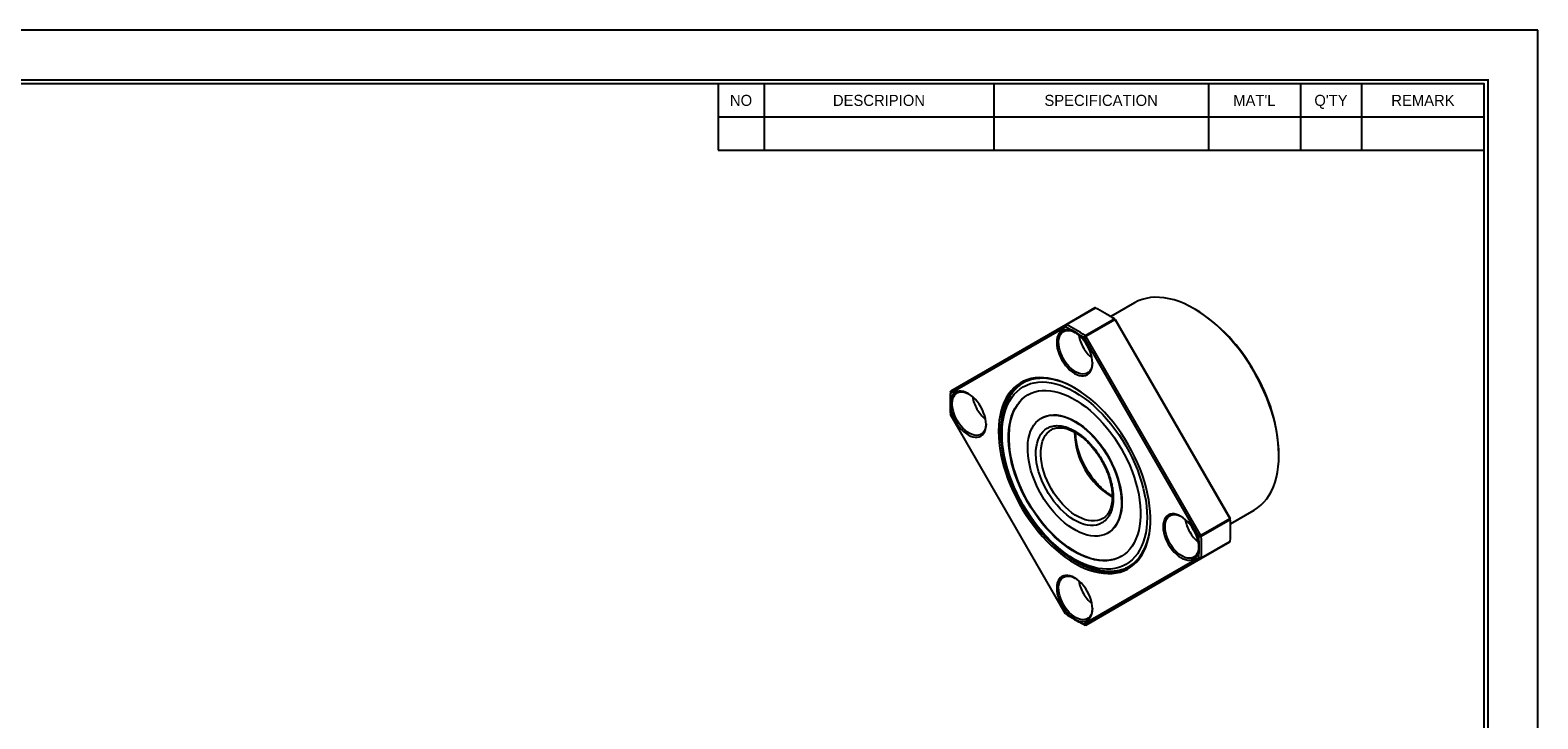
# Model space of a CAD drawing. Header units: millimetres. Extents: x 0 to 665, y 0 to 470.
# Tile 3 of 3: x 224 to 665, y 269 to 470. Entities that reach past the tile are written whole.
import ezdxf
from ezdxf.enums import TextEntityAlignment as Align

# ---------------------------------------------------------------- set-up
doc = ezdxf.new("R2010")
doc.units = ezdxf.units.MM
doc.layers.add('L1', color=7, linetype='CONTINUOUS')
doc.layers.add('OUTLINE', color=7, linetype='CONTINUOUS')

# ---------------------------------------------------------------- blocks, each defined once
blk = doc.blocks.new('표제란')
at = {"layer": 'L1', "color": 0}
for p, q in [((297, 210), (0, 210)), ((297, 0), (297, 210))]:
    blk.add_line(p, q, dxfattribs=at)
at = {"layer": 'L1'}
for p, q in [((190, 203), (190, 194.34)), ((196, 203), (196, 194.34)), ((226, 203), (226, 194.34)), ((254, 203), (254, 194.34)), ((266, 203), (266, 194.34)), ((274, 203), (274, 194.34)), ((190, 198.67), (290, 198.67)), ((190, 194.34), (290, 194.34))]:
    blk.add_line(p, q, dxfattribs=at)
at = {"layer": 'L1', "const_width": 0.25}
blk.add_lwpolyline([(290.5, 6.5), (290.5, 203.5), (10, 203.5), (10, 6.5)], close=True, dxfattribs=at)
at = {"layer": 'L1'}
blk.add_lwpolyline([(290, 7), (290, 203), (10.5, 203), (10.5, 7)], close=True, dxfattribs=at)
for s, p in [('NO', (193, 200.83)), ('DESCRIPION', (211, 200.83)), ('SPECIFICATION', (240, 200.83)), ("MAT'L", (260, 200.83)), ("Q'TY", (270, 200.83)), ('REMARK', (282, 200.83))]:
    blk.add_text(s, height=1.444, dxfattribs=at).set_placement(p, align=Align.MIDDLE_CENTER)
for tag, p in [('필렛', (179.25, 10.9)), ('모따기', (179.25, 8.3))]:
    blk.add_attdef(tag, text='', height=1.15, dxfattribs=at).set_placement(p, align=Align.MIDDLE_LEFT)
at = {"layer": 'OUTLINE', "ltscale": 0.5}
for tag, p, height in [('TITLE', (237.17, 24.41), 2.5), ('도번', (251.18, 15.64), 2.5), ('SCALE', (253.78, 9.55), 1.2), ('DATE', (277.02, 9.51), 1.2)]:
    blk.add_attdef(tag, p, '', height=height, dxfattribs=at)

msp = doc.modelspace()

# ---------------------------------------------------------------- linework, layer by layer
at = {"layer": 'OUTLINE'}
for p, q in [((535.765, 389.1555), (527.2798, 384.2571)), ((535.989, 389.1447), (527.5037, 384.2463)), ((535.9196, 389.1748), (535.765, 389.1555)), ((547.3624, 390.6514), (540.444, 386.6574)), ((565.2185, 388.7121), (564.865, 388.9163)), ((493.5422, 364.1971), (527.1762, 383.6199)), ((527.2798, 384.2571), (493.6457, 364.8342)), ((527.2798, 384.2571), (527.3487, 384.227)), ((532.9218, 381.1185), (541.407, 386.0169)), ((533.1457, 380.8707), (541.631, 385.7692)), ((539.0575, 387.4886), (538.7039, 387.6928)), ((541.631, 385.7692), (541.5621, 385.9175)), ((541.631, 385.7692), (575.265, 327.5133)), ((541.7346, 385.8289), (575.3686, 327.5731)), ((532.5422, 380.5222), (566.1762, 322.2664)), ((532.9912, 380.9696), (533.1457, 380.8707)), ((566.7798, 322.6148), (533.1457, 380.8707)), ((493.4432, 361.5643), (493.4432, 361.1561)), ((493.5517, 364.7101), (493.6457, 364.8342)), ((527.1762, 299.7449), (493.5422, 358.0007)), ((520.2901, 357.01), (520.16, 356.9349)), ((589.6097, 346.0525), (589.6097, 346.4607)), ((538.0657, 327.551), (537.9499, 327.4862)), ((575.265, 327.5133), (566.7798, 322.6148)), ((575.3676, 327.1954), (566.8824, 322.297)), ((575.359, 327.3795), (575.265, 327.5133)), ((575.4411, 326.034), (582.3595, 330.0279)), ((539.5584, 323.3322), (539.6885, 323.4073)), ((566.7881, 322.4316), (566.7798, 322.6148)), ((575.4675, 324.0094), (575.4675, 324.4177)), ((575.265, 320.7395), (541.631, 301.3167)), ((566.7798, 315.8411), (575.265, 320.7395)), ((566.8824, 316.0405), (575.3676, 320.9389)), ((575.265, 320.7395), (575.359, 320.8637)), ((566.1762, 316.07), (532.5422, 296.6471)), ((533.1457, 296.4182), (566.7798, 315.8411)), ((566.7798, 315.8411), (566.7881, 315.9158)), ((541.631, 301.3167), (533.1457, 296.4182)), ((529.8533, 298.0851), (530.2068, 297.881)), ((533.1457, 296.4182), (532.9912, 296.3989))]:
    msp.add_line(p, q, dxfattribs=at)
at = {"layer": 'OUTLINE', "flags": 128}
for points in [[(582.361, 370.4455), (581.2724, 372.2572), (580.124, 374.0254), (578.9199, 375.7436), (577.6644, 377.4057), (576.3623, 379.0055), (575.0182, 380.5371), (573.637, 381.9951), (572.2238, 383.3741), (570.7837, 384.669), (569.3221, 385.8751), (567.8441, 386.9881), (566.3553, 388.0038), (564.861, 388.9186), (563.3667, 389.7291), (561.8778, 390.4323), (560.3999, 391.0258), (558.9382, 391.5073), (557.4981, 391.875), (556.0849, 392.1277), (554.7038, 392.2644), (553.3597, 392.2846), (552.0575, 392.1882), (550.8021, 391.9757), (549.598, 391.6477), (548.4495, 391.2054), (547.3624, 390.6514)], [(533.5591, 378.1979), (533.0445, 379.0161), (532.4754, 379.7838), (531.8615, 380.4877), (531.2134, 381.1159), (530.5422, 381.6576), (529.8592, 382.1036), (529.1762, 382.4461), (528.5049, 382.6795), (527.8568, 382.7996), (527.243, 382.8044), (526.6739, 382.6938), (526.1593, 382.4697), (525.708, 382.136), (525.3278, 381.6984), (525.025, 381.1643), (524.805, 380.5429), (524.6715, 379.8448), (524.6267, 379.082), (524.6715, 378.2675), (524.805, 377.4152), (525.025, 376.5398), (525.3278, 375.6562), (525.708, 374.7795), (526.1593, 373.9247), (526.6739, 373.1066), (527.243, 372.3389), (527.8568, 371.635), (528.5049, 371.0068), (529.1762, 370.4651), (529.8592, 370.0191), (530.5422, 369.6765), (531.2134, 369.4432), (531.8615, 369.3231), (532.4754, 369.3183), (533.0445, 369.4289), (533.5591, 369.6529), (534.0104, 369.9866), (534.3906, 370.4243), (534.6933, 370.9584), (534.9133, 371.5798), (535.0469, 372.2779), (535.0916, 373.0407), (535.0469, 373.8552), (534.9133, 374.7075), (534.6933, 375.5829), (534.3906, 376.4665), (534.0104, 377.3432), (533.5591, 378.1979)], [(526.6419, 374.2034), (526.1979, 375.0477), (525.8274, 375.9139), (525.5372, 376.7859), (525.3329, 377.6474), (525.2181, 378.4825), (525.195, 379.2754), (525.2641, 380.0116), (525.4241, 380.6772), (525.6719, 381.2598), (526.003, 381.7487), (526.4112, 382.1347), (526.8889, 382.4105), (527.4272, 382.5711), (528.016, 382.6135), (528.6445, 382.5369), (529.3009, 382.3427), (529.9729, 382.0345), (530.0032, 382.0182)], [(535.0897, 373.2071), (535.0887, 373.1736), (535.0197, 372.4375), (534.8597, 371.7719), (534.6119, 371.1892), (534.2808, 370.7004), (533.8726, 370.3144), (533.3949, 370.0386), (532.8566, 369.8779), (532.2677, 369.8355), (531.6393, 369.9122), (530.9829, 370.1064), (530.3109, 370.4145), (529.6357, 370.8309), (528.97, 371.3478), (528.326, 371.9555), (527.716, 372.6428), (527.1511, 373.3967), (526.6419, 374.2034)], [(582.3595, 330.0279), (582.361, 330.0288), (583.3857, 330.6942), (584.3428, 331.4679), (585.2288, 332.3469), (586.0405, 333.328), (586.7749, 334.4077), (587.4293, 335.582), (588.0014, 336.8467), (588.4891, 338.1971), (588.8906, 339.6283), (589.2043, 341.135), (589.4293, 342.7119), (589.5646, 344.353), (589.6097, 346.0525), (589.5646, 347.8041), (589.4293, 349.6015), (589.2043, 351.438), (588.8906, 353.3071), (588.4891, 355.2017), (588.0014, 357.1152), (587.4293, 359.0404), (586.7749, 360.9703), (586.0405, 362.8979), (585.2288, 364.8162), (584.3428, 366.7182), (583.3857, 368.5969), (582.361, 370.4455)], [(545.5592, 349.1999), (544.5318, 350.9064), (543.4454, 352.5694), (542.3042, 354.1824), (541.113, 355.7388), (539.8764, 357.2324), (538.5995, 358.6572), (537.2874, 360.0073), (535.9453, 361.2774), (534.5788, 362.4624), (533.1933, 363.5575), (531.7943, 364.5582), (530.3876, 365.4607), (528.9787, 366.2611), (527.5734, 366.9563), (526.1772, 367.5435), (524.7959, 368.0203), (523.435, 368.3849), (522.1, 368.6357), (520.7962, 368.7717), (519.5289, 368.7924), (518.3031, 368.6977), (517.124, 368.488), (515.9961, 368.1641), (514.924, 367.7274), (513.9121, 367.1795), (512.9643, 366.5227), (512.0846, 365.7597), (511.2765, 364.8935), (510.5432, 363.9276), (509.8877, 362.8658), (509.3126, 361.7126), (508.8202, 360.4724), (508.4126, 359.1504), (508.0913, 357.7518), (507.8576, 356.2822), (507.7126, 354.7476), (507.6567, 353.1542), (507.6902, 351.5083), (507.813, 349.8166), (508.0246, 348.086), (508.3241, 346.3233), (508.7103, 344.5357), (509.1817, 342.7304), (509.7363, 340.9146), (510.3719, 339.0956), (511.086, 337.2809), (511.8758, 335.4776), (512.7379, 333.6931), (513.6689, 331.9345), (514.6652, 330.209), (515.7226, 328.5234), (516.837, 326.8845), (518.0038, 325.299), (519.2183, 323.7732), (520.4757, 322.3133), (521.7709, 320.9252), (523.0986, 319.6144), (524.4536, 318.3862), (525.8303, 317.2456), (527.2232, 316.1972), (528.6268, 315.2451), (530.0353, 314.3933), (531.4431, 313.6451), (532.8446, 313.0035), (534.234, 312.4713), (535.6058, 312.0503), (536.9544, 311.7425), (538.2745, 311.549), (539.5607, 311.4706), (540.8079, 311.5076), (542.0109, 311.6599), (543.165, 311.9268), (544.2656, 312.3074), (545.3081, 312.7999), (546.2884, 313.4025), (547.2026, 314.1128), (548.047, 314.9278), (548.8181, 315.8443), (549.5128, 316.8587), (550.1284, 317.9667), (550.6624, 319.164), (551.1127, 320.4458), (551.4773, 321.8068), (551.7549, 323.2416), (551.9444, 324.7445), (552.0449, 326.3093), (552.0561, 327.9297), (551.9779, 329.5993), (551.8106, 331.3114), (551.5549, 333.0589), (551.2119, 334.8349), (550.7829, 336.6323), (550.2697, 338.4438), (549.6742, 340.262), (548.999, 342.0798), (548.2467, 343.8897), (547.4204, 345.6845), (546.5233, 347.457), (545.5592, 349.1999)], [(530.0047, 365.6884), (529.0884, 366.1886), (527.6877, 366.8673), (526.2972, 367.4368), (524.9224, 367.8947), (523.5691, 368.2393), (522.2428, 368.469), (520.9489, 368.583), (519.6929, 368.5808), (518.4797, 368.4623), (517.3145, 368.2281), (516.202, 367.8791), (515.1468, 367.4167), (514.1532, 366.8429), (513.2253, 366.1601), (512.3669, 365.3709), (511.5816, 364.4788), (510.8725, 363.4872), (510.2426, 362.4004), (509.6945, 361.2227), (509.2304, 359.9591), (508.8522, 358.6146), (508.5616, 357.1949), (508.3596, 355.7057), (508.2471, 354.1532), (508.2245, 352.5438), (508.2921, 350.8841), (508.4494, 349.1808), (508.6959, 347.4411), (509.0305, 345.672), (509.4518, 343.8808), (509.9582, 342.0748), (510.5475, 340.2616), (511.2173, 338.4485), (511.9649, 336.643), (512.7872, 334.8525), (513.6808, 333.0844), (514.642, 331.346), (515.667, 329.6443), (516.7514, 327.9864), (517.8908, 326.379), (519.0806, 324.8289), (520.3159, 323.3423), (521.5915, 321.9254), (522.9022, 320.584), (524.2427, 319.3236), (525.6075, 318.1494), (526.9908, 317.0661), (528.3872, 316.0784), (529.7907, 315.1901), (531.1957, 314.4051), (532.5963, 313.7264), (533.9869, 313.1569), (535.3617, 312.6989), (536.715, 312.3544), (538.0413, 312.1246), (539.3351, 312.0107), (540.5912, 312.0129), (541.8043, 312.1314), (542.9696, 312.3656), (544.0821, 312.7146), (545.1373, 313.177), (546.1309, 313.7507), (547.0588, 314.4336), (547.9172, 315.2227), (548.7025, 316.1149), (549.4116, 317.1065), (550.0415, 318.1933), (550.5896, 319.371), (551.0537, 320.6346), (551.4318, 321.9791), (551.7225, 323.3988), (551.9245, 324.8879), (552.037, 326.4404), (552.0619, 327.48)], [(544.8592, 314.1528), (543.846, 313.6419), (542.773, 313.2444), (541.6446, 312.9621), (540.4658, 312.7961), (539.2415, 312.7472), (537.9771, 312.8156), (536.6779, 313.0009), (535.3496, 313.3025), (533.9977, 313.7189), (532.6281, 314.2485), (531.2466, 314.8888), (529.8592, 315.6373), (528.4718, 316.4907), (527.0903, 317.4453), (525.7207, 318.4971), (524.3688, 319.6415), (523.0404, 320.8737), (521.7412, 322.1884), (520.4768, 323.5799), (519.2526, 325.0423), (518.0738, 326.5693), (516.9454, 328.1544), (515.8723, 329.7907), (514.8592, 331.4714), (513.9103, 333.1892), (513.0296, 334.9367), (512.221, 336.7065), (511.488, 338.4909), (510.8336, 340.2824), (510.2607, 342.0732), (509.7718, 343.8557), (509.3688, 345.6223), (509.0536, 347.3654), (508.8275, 349.0775), (508.6914, 350.7513), (508.646, 352.3797), (508.6914, 353.9556), (508.8275, 355.4723), (509.0536, 356.9233), (509.3688, 358.3025), (509.7718, 359.6038), (510.2607, 360.8218), (510.8336, 361.9512), (511.488, 362.9871), (512.221, 363.9252), (513.0296, 364.7614), (513.9103, 365.4922), (514.8592, 366.1143), (515.8723, 366.6252), (516.9454, 367.0227), (518.0738, 367.305), (519.2526, 367.471), (520.4768, 367.5199), (521.7412, 367.4515), (523.0404, 367.2661), (524.3688, 366.9646), (525.7207, 366.5482), (527.0903, 366.0186), (528.4718, 365.3783), (529.8592, 364.6298), (531.2466, 363.7764), (532.6281, 362.8218), (533.9977, 361.77), (535.3496, 360.6256), (536.6779, 359.3934), (537.9771, 358.0787), (539.2415, 356.6872), (540.4658, 355.2248), (541.6446, 353.6978), (542.773, 352.1127), (543.846, 350.4764), (544.8592, 348.7957), (545.8081, 347.0779), (546.6887, 345.3304), (547.4973, 343.5606), (548.2304, 341.7762), (548.8847, 339.9847), (549.4576, 338.1939), (549.9466, 336.4114), (550.3496, 334.6448), (550.6648, 332.9017), (550.8909, 331.1896), (551.027, 329.5158), (551.0724, 327.8874), (551.027, 326.3115), (550.8909, 324.7948), (550.6648, 323.3438), (550.3496, 321.9646), (549.9466, 320.6633), (549.4576, 319.4453), (548.8847, 318.3159), (548.2304, 317.28), (547.4973, 316.3419), (546.6887, 315.5057), (545.8081, 314.7749), (544.8592, 314.1528)], [(513.7896, 366.5184), (514.5775, 367.0879), (514.8569, 367.2643)], [(502.4464, 360.2311), (501.9318, 361.0493), (501.3627, 361.8169), (500.7489, 362.5209), (500.1007, 363.1491), (499.4295, 363.6908), (498.7465, 364.1368), (498.0635, 364.4793), (497.3922, 364.7127), (496.7441, 364.8328), (496.1303, 364.8376), (495.5612, 364.727), (495.0466, 364.5029), (494.5953, 364.1692), (494.2151, 363.7316), (493.9123, 363.1975), (493.6923, 362.5761), (493.5588, 361.878), (493.514, 361.1151), (493.5588, 360.3006), (493.6923, 359.4484), (493.9123, 358.573), (494.2151, 357.6893), (494.5953, 356.8127), (495.0466, 355.9579), (495.5612, 355.1397), (496.1303, 354.3721), (496.7441, 353.6682), (497.3922, 353.04), (498.0635, 352.4983), (498.7465, 352.0523), (499.4295, 351.7097), (500.1007, 351.4764), (500.7489, 351.3563), (501.3627, 351.3515), (501.9318, 351.4621), (502.4464, 351.6861), (502.8977, 352.0198), (503.2779, 352.4575), (503.5806, 352.9916), (503.8006, 353.613), (503.9342, 354.3111), (503.9789, 355.0739), (503.9342, 355.8884), (503.8006, 356.7407), (503.5806, 357.6161), (503.2779, 358.4997), (502.8977, 359.3764), (502.4464, 360.2311)], [(495.5292, 356.2366), (495.0852, 357.0809), (494.7147, 357.9471), (494.4245, 358.8191), (494.2202, 359.6806), (494.1054, 360.5157), (494.0823, 361.3086), (494.1514, 362.0448), (494.3114, 362.7104), (494.5592, 363.293), (494.8903, 363.7819), (495.2985, 364.1678), (495.7762, 364.4437), (496.3145, 364.6043), (496.9033, 364.6467), (497.5318, 364.5701), (498.1882, 364.3759), (498.8602, 364.0677), (498.8905, 364.0513)], [(516.2092, 332.251), (515.3095, 333.8828), (514.4776, 335.5437), (513.7175, 337.2261), (513.0326, 338.922), (512.4262, 340.6235), (511.9011, 342.3228), (511.4597, 344.0118), (511.104, 345.6828), (510.8359, 347.3279), (510.6564, 348.9395), (510.5664, 350.51), (510.5664, 352.0321), (510.6564, 353.4987), (510.8359, 354.903), (511.104, 356.2385), (511.4597, 357.4989), (511.9011, 358.6783), (512.4262, 359.7712), (513.0326, 360.7726), (513.7175, 361.6778), (514.4776, 362.4825), (515.3095, 363.183), (516.2092, 363.776), (517.1725, 364.2588), (518.195, 364.6292), (519.2719, 364.8853), (520.3981, 365.026), (521.5684, 365.0506), (522.7774, 364.9591), (524.0194, 364.7518), (525.2887, 364.4298), (526.5792, 363.9945), (527.8851, 363.4479), (529.2001, 362.7926), (530.5182, 362.0316), (531.8333, 361.1686), (533.1391, 360.2075), (534.4297, 359.1528), (535.6989, 358.0094), (536.9409, 356.7827), (538.1499, 355.4783), (539.3203, 354.1024), (540.4465, 352.6614), (541.5234, 351.162), (542.5459, 349.6111), (543.5092, 348.0161), (544.4089, 346.3843), (545.2407, 344.7233), (546.0009, 343.041), (546.6857, 341.3451), (547.2921, 339.6436), (547.8173, 337.9443), (548.2587, 336.2553), (548.6143, 334.5843), (548.8825, 332.9392), (549.062, 331.3276), (549.1519, 329.7571), (549.1519, 328.235), (549.062, 326.7684), (548.8825, 325.364), (548.6143, 324.0286), (548.2587, 322.7682), (547.8173, 321.5888), (547.2921, 320.4959), (546.6857, 319.4945), (546.0009, 318.5893), (545.2407, 317.7846), (544.4089, 317.0841), (543.5092, 316.4911), (542.5459, 316.0082), (541.5234, 315.6379), (540.4465, 315.3818), (539.3203, 315.2411), (538.1499, 315.2164), (536.9409, 315.308), (535.6989, 315.5152), (534.4297, 315.8373), (533.1391, 316.2726), (531.8333, 316.8192), (530.5182, 317.4745), (529.2001, 318.2354), (527.8851, 319.0985), (526.5792, 320.0596), (525.2887, 321.1143), (524.0194, 322.2577), (522.7774, 323.4844), (521.5684, 324.7887), (520.3981, 326.1646), (519.2719, 327.6057), (518.195, 329.1051), (517.1725, 330.656), (516.2092, 332.251)], [(516.3393, 332.3261), (515.4396, 333.9579), (514.6078, 335.6189), (513.8476, 337.3012), (513.1627, 338.9971), (512.5563, 340.6986), (512.0312, 342.3979), (511.5898, 344.087), (511.2341, 345.7579), (510.966, 347.403), (510.7865, 349.0146), (510.6965, 350.5851), (510.6965, 352.1072), (510.7865, 353.5738), (510.966, 354.9782), (511.2341, 356.3136), (511.5898, 357.574), (512.0312, 358.7534), (512.5563, 359.8464), (513.1627, 360.8477), (513.8476, 361.7529), (514.6078, 362.5576), (515.4396, 363.2581), (516.2755, 363.814)], [(520.1592, 334.532), (519.4008, 335.9201), (518.7121, 337.3362), (518.0975, 338.7709), (517.5612, 340.2147), (517.1067, 341.658), (516.7371, 343.0911), (516.4548, 344.5045), (516.2617, 345.8888), (516.1591, 347.2349), (516.1477, 348.5337), (516.2276, 349.7765), (516.3981, 350.9552), (516.6582, 352.0619), (517.0062, 353.0892), (517.4397, 354.0303), (517.9559, 354.8789), (518.5513, 355.6294), (519.2219, 356.2768), (519.9633, 356.8167), (520.7706, 357.2456), (521.6384, 357.5606), (522.5608, 357.7597), (523.5319, 357.8414), (524.545, 357.8053), (525.5935, 357.6516), (526.6704, 357.3814), (527.7685, 356.9963), (528.8806, 356.499), (529.9991, 355.8928), (531.1167, 355.1818), (532.226, 354.3706), (533.3194, 353.4646), (534.3899, 352.47), (535.4302, 351.3932), (536.4335, 350.2415), (537.3929, 349.0226), (538.3023, 347.7444), (539.1555, 346.4157), (539.9468, 345.0451), (540.6709, 343.6419), (541.3231, 342.2153), (541.8991, 340.7748), (542.3949, 339.3301), (542.8073, 337.8907), (543.1335, 336.4662), (543.3713, 335.0662), (543.5193, 333.6999), (543.5763, 332.3764), (543.5421, 331.1045), (543.4168, 329.8927), (543.2013, 328.749), (542.897, 327.6812), (542.5059, 326.6961), (542.0307, 325.8005), (541.4744, 325.0003), (540.8409, 324.3008), (540.1343, 323.7067), (539.3593, 323.2219), (538.5211, 322.8496), (537.6252, 322.5924), (536.6777, 322.4518), (535.6848, 322.429), (534.6531, 322.524), (533.5895, 322.7361), (532.5011, 323.0641), (531.3951, 323.5056), (530.2789, 324.0578), (529.1599, 324.717), (528.0455, 325.4787), (526.9432, 326.338), (525.8604, 327.2891), (524.8041, 328.3257), (523.7815, 329.4408), (522.7993, 330.6271), (521.8641, 331.8767), (520.9821, 333.1812), (520.1592, 334.532)], [(520.2901, 357.01), (520.9007, 357.3207), (521.7685, 357.6357), (522.6909, 357.8348), (523.662, 357.9165), (524.6751, 357.8804), (525.7236, 357.7267), (526.8005, 357.4565), (527.8986, 357.0714), (529.0107, 356.5741), (530.1292, 355.9679), (531.2468, 355.2569), (532.3561, 354.4457), (533.4496, 353.5397), (534.52, 352.5451), (535.5603, 351.4683), (536.5636, 350.3166), (537.5231, 349.0977), (538.4324, 347.8196), (539.2856, 346.4908), (540.0769, 345.1202), (540.801, 343.717), (541.4533, 342.2904), (542.0292, 340.8499), (542.525, 339.4052), (542.9374, 337.9658), (543.2636, 336.5414), (543.5014, 335.1413), (543.6494, 333.775), (543.7064, 332.4515), (543.6722, 331.1796), (543.5469, 329.9678), (543.3314, 328.8242), (543.0271, 327.7563), (542.636, 326.7713), (542.1608, 325.8757), (541.6045, 325.0755), (540.971, 324.376), (540.2644, 323.7818), (539.6885, 323.4073)], [(503.977, 355.2403), (503.976, 355.2068), (503.907, 354.4707), (503.747, 353.8051), (503.4992, 353.2224), (503.1681, 352.7336), (502.7599, 352.3476), (502.2822, 352.0717), (501.7439, 351.9111), (501.155, 351.8687), (500.5266, 351.9453), (499.8702, 352.1395), (499.1982, 352.4477), (498.523, 352.8641), (497.8573, 353.381), (497.2133, 353.9887), (496.6033, 354.676), (496.0384, 355.4299), (495.5292, 356.2366)], [(537.8592, 326.2771), (537.1099, 325.9188), (536.3022, 325.6749), (535.4426, 325.5474), (534.5381, 325.5374), (533.5959, 325.6449), (532.6236, 325.869), (531.629, 326.208), (530.6202, 326.6591), (529.6053, 327.2187), (528.5924, 327.8823), (527.5898, 328.6445), (526.6054, 329.4993), (525.6472, 330.4396), (524.7229, 331.458), (523.8399, 332.5462), (523.0054, 333.6956), (522.2262, 334.8967), (521.5083, 336.1401), (520.8577, 337.4155), (520.2796, 338.7129), (519.7786, 340.0217), (519.3588, 341.3314), (519.0235, 342.6315), (518.7754, 343.9114), (518.6166, 345.161), (518.5483, 346.37), (518.5711, 347.5289), (518.6848, 348.6282), (518.8884, 349.6591), (519.1804, 350.6133), (519.5583, 351.4831), (520.0192, 352.2616), (520.5593, 352.9424), (521.1743, 353.5201), (521.8592, 353.99)], [(523.0663, 336.2107), (522.4063, 337.4278), (521.8159, 338.6714), (521.3001, 339.931), (520.8634, 341.1958), (520.5095, 342.4551), (520.2414, 343.698), (520.0614, 344.9139), (519.971, 346.0926), (519.971, 347.2239), (520.0614, 348.2982), (520.2414, 349.3064), (520.5095, 350.2397), (520.8634, 351.0904), (521.3001, 351.851), (521.8159, 352.5151), (522.4063, 353.0771), (523.0329, 353.5127)], [(523.0329, 353.5127), (523.0663, 353.5321), (523.0669, 353.5325)], [(537.9499, 327.4862), (537.3423, 327.2072), (536.5605, 326.9767), (535.7275, 326.862), (534.8505, 326.864), (533.937, 326.9827), (532.9947, 327.2171), (532.0317, 327.5652), (531.0561, 328.0239), (530.0764, 328.5895), (529.1009, 329.257), (528.1379, 330.0209), (527.1956, 330.8744), (526.2821, 331.8105), (525.4051, 332.821), (524.5721, 333.8975), (523.7903, 335.0306), (523.0663, 336.2107)], [(543.573, 316.5282), (542.676, 316.0834), (541.6535, 315.713), (540.5766, 315.4569), (539.4504, 315.3162), (538.28, 315.2916), (537.071, 315.3831), (535.829, 315.5904), (534.5598, 315.9124), (533.2692, 316.3477), (531.9634, 316.8943), (530.6483, 317.5496), (529.3302, 318.3106), (528.0152, 319.1736), (526.7093, 320.1347), (525.4188, 321.1894), (524.1495, 322.3328), (522.9075, 323.5595), (521.6985, 324.8639), (520.5282, 326.2398), (519.402, 327.6808), (518.3251, 329.1802), (517.3026, 330.7311), (516.3393, 332.3261)], [(564.6718, 324.3092), (564.1572, 325.1274), (563.5881, 325.895), (562.9742, 326.5989), (562.3261, 327.2271), (561.6549, 327.7688), (560.9719, 328.2148), (560.2889, 328.5574), (559.6176, 328.7907), (558.9695, 328.9108), (558.3557, 328.9156), (557.7866, 328.805), (557.272, 328.581), (556.8207, 328.2473), (556.4405, 327.8096), (556.1377, 327.2755), (555.9177, 326.6541), (555.7842, 325.956), (555.7394, 325.1932), (555.7842, 324.3787), (555.9177, 323.5264), (556.1377, 322.651), (556.4405, 321.7674), (556.8207, 320.8907), (557.272, 320.036), (557.7866, 319.2178), (558.3557, 318.4502), (558.9695, 317.7462), (559.6176, 317.118), (560.2889, 316.5763), (560.9719, 316.1303), (561.6549, 315.7878), (562.3261, 315.5544), (562.9742, 315.4343), (563.5881, 315.4295), (564.1572, 315.5401), (564.6718, 315.7642), (565.1231, 316.0979), (565.5033, 316.5355), (565.806, 317.0696), (566.026, 317.691), (566.1596, 318.3891), (566.2043, 319.1519), (566.1596, 319.9665), (566.026, 320.8187), (565.806, 321.6941), (565.5033, 322.5777), (565.1231, 323.4544), (564.6718, 324.3092)], [(557.7546, 320.3146), (557.3106, 321.1589), (556.9401, 322.0251), (556.6499, 322.8971), (556.4456, 323.7587), (556.3308, 324.5937), (556.3077, 325.3867), (556.3768, 326.1228), (556.5368, 326.7884), (556.7846, 327.3711), (557.1157, 327.8599), (557.5239, 328.2459), (558.0016, 328.5217), (558.5399, 328.6824), (559.1287, 328.7248), (559.7572, 328.6482), (560.4136, 328.4539), (561.0856, 328.1458), (561.1159, 328.1294)], [(566.2024, 319.3184), (566.2014, 319.2849), (566.1324, 318.5487), (565.9724, 317.8831), (565.7246, 317.3005), (565.3935, 316.8116), (564.9853, 316.4257), (564.5076, 316.1498), (563.9693, 315.9892), (563.3804, 315.9468), (562.7519, 316.0234), (562.0956, 316.2176), (561.4236, 316.5258), (560.7484, 316.9422), (560.0827, 317.459), (559.4387, 318.0668), (558.8287, 318.754), (558.2638, 319.508), (557.7546, 320.3146)], [(533.5591, 306.3423), (533.0445, 307.1605), (532.4754, 307.9282), (531.8615, 308.6321), (531.2134, 309.2603), (530.5422, 309.802), (529.8592, 310.248), (529.1762, 310.5906), (528.5049, 310.8239), (527.8568, 310.944), (527.243, 310.9488), (526.6739, 310.8382), (526.1593, 310.6142), (525.708, 310.2804), (525.3278, 309.8428), (525.025, 309.3087), (524.805, 308.6873), (524.6715, 307.9892), (524.6267, 307.2264), (524.6715, 306.4119), (524.805, 305.5596), (525.025, 304.6842), (525.3278, 303.8006), (525.708, 302.9239), (526.1593, 302.0692), (526.6739, 301.251), (527.243, 300.4833), (527.8568, 299.7794), (528.5049, 299.1512), (529.1762, 298.6095), (529.8592, 298.1635), (530.5422, 297.8209), (531.2134, 297.5876), (531.8615, 297.4675), (532.4754, 297.4627), (533.0445, 297.5733), (533.5591, 297.7973), (534.0104, 298.1311), (534.3906, 298.5687), (534.6933, 299.1028), (534.9133, 299.7242), (535.0469, 300.4223), (535.0916, 301.1851), (535.0469, 301.9996), (534.9133, 302.8519), (534.6933, 303.7273), (534.3906, 304.6109), (534.0104, 305.4876), (533.5591, 306.3423)], [(526.6419, 302.3478), (526.1979, 303.1921), (525.8274, 304.0583), (525.5372, 304.9303), (525.3329, 305.7918), (525.2181, 306.6269), (525.195, 307.4199), (525.2641, 308.156), (525.4241, 308.8216), (525.6719, 309.4043), (526.003, 309.8931), (526.4112, 310.2791), (526.8889, 310.5549), (527.4272, 310.7155), (528.016, 310.7579), (528.6445, 310.6813), (529.3009, 310.4871), (529.9729, 310.179), (530.0032, 310.1626)], [(535.0897, 301.3516), (535.0887, 301.318), (535.0197, 300.5819), (534.8597, 299.9163), (534.6119, 299.3336), (534.2808, 298.8448), (533.8726, 298.4588), (533.3949, 298.183), (532.8566, 298.0223), (532.2677, 297.9799), (531.6393, 298.0566), (530.9829, 298.2508), (530.3109, 298.5589), (529.6357, 298.9753), (528.97, 299.4922), (528.326, 300.0999), (527.716, 300.7872), (527.1511, 301.5411), (526.6419, 302.3478)]]:
    msp.add_lwpolyline(points, dxfattribs=at)
at = {"layer": 'OUTLINE'}
for centre, radius, start, end in [((514.2569, 345.243), 48.9862, 56.341564, 63.663813), ((539.0312, 346.6355), 49.5602, 28.791933, 58.103042), ((505.6531, 340.1404), 48.5151, 56.341528, 63.663848), ((505.7717, 340.3446), 48.9861, 56.341557, 63.663815), ((513.4039, 343.1216), 51.2498, 56.44097, 59.962978), ((541.7099, 383.0395), 10.7727, 189.712028, 210.630637), ((541.9091, 382.9015), 10.8761, 209.470315, 230.181957), ((539.8111, 344.7462), 49.8281, 1.971846, 31.128384), ((539.7828, 361.5931), 46.3396, 176.236373, 180.035616), ((541.9701, 361.0989), 48.5269, 176.339434, 183.660566), ((510.5972, 365.0726), 10.7727, 189.712028, 210.630637), ((510.7964, 364.9347), 10.8761, 209.470315, 230.181957), ((552.5366, 353.225), 22.6727, 180.958174, 239.037158), ((572.8226, 329.1507), 10.7727, 189.712028, 210.630637), ((526.4695, 324.0672), 48.9981, 356.33947, 3.660528), ((524.5629, 324.4003), 50.9047, 0.019607, 3.573469), ((573.0218, 329.0127), 10.8761, 209.470315, 230.181957), ((517.7483, 319.1682), 48.5269, 356.339435, 3.660565), ((517.9843, 319.1687), 48.998, 356.339465, 3.660531), ((541.7099, 311.1839), 10.7727, 189.712028, 210.630637), ((541.9091, 311.0459), 10.8761, 209.470315, 230.181957), ((554.0653, 340.1267), 48.5151, 236.341528, 243.663848), ((553.5311, 338.2311), 46.6064, 239.969986, 243.755642)]:
    msp.add_arc(centre, radius, start, end, dxfattribs=at)
for points in [[(535.989, 389.1447), (535.9659, 389.1548), (535.9428, 389.1648), (535.9196, 389.1748)], [(527.3487, 384.227), (527.2912, 384.0246), (527.2337, 383.8223), (527.1762, 383.6199)], [(527.3487, 384.227), (527.4003, 384.2334), (527.452, 384.2398), (527.5037, 384.2463)], [(541.5621, 385.9175), (541.5104, 385.9507), (541.4587, 385.9838), (541.407, 386.0169)], [(541.7346, 385.8289), (541.677, 385.8585), (541.6195, 385.8881), (541.5621, 385.9175)], [(532.9912, 380.9696), (532.8414, 380.8206), (532.6918, 380.6714), (532.5422, 380.5222)], [(532.9218, 381.1185), (532.9448, 381.0689), (532.968, 381.0192), (532.9912, 380.9696)], [(493.5517, 364.7101), (493.5485, 364.539), (493.5453, 364.368), (493.5422, 364.1971)], [(493.5431, 364.6349), (493.5459, 364.6599), (493.5488, 364.685), (493.5517, 364.7101)], [(575.359, 327.3795), (575.3623, 327.4439), (575.3655, 327.5084), (575.3686, 327.5731)], [(575.3676, 327.1954), (575.3648, 327.2568), (575.3619, 327.3181), (575.359, 327.3795)], [(566.1762, 322.2664), (566.3802, 322.3213), (566.5842, 322.3764), (566.7881, 322.4316)], [(566.7881, 322.4316), (566.8195, 322.3867), (566.8509, 322.3418), (566.8824, 322.297)], [(575.359, 320.8637), (575.3619, 320.8888), (575.3648, 320.9139), (575.3676, 320.9389)], [(566.7881, 315.9158), (566.5842, 315.9672), (566.3802, 316.0186), (566.1762, 316.07)], [(566.8824, 316.0405), (566.8509, 315.9989), (566.8195, 315.9573), (566.7881, 315.9158)], [(532.9912, 296.3989), (532.8414, 296.4816), (532.6918, 296.5644), (532.5422, 296.6471)], [(532.9912, 296.3989), (532.968, 296.4089), (532.9448, 296.419), (532.9218, 296.4291)]]:
    msp.add_open_spline(points, degree=3, dxfattribs=at)
for points, knots in [([(513.716, 366.4512), (513.5743, 366.3422), (513.1351, 366.0043), (512.4671, 365.3368), (511.7122, 364.4571), (511.0304, 363.4842), (510.4196, 362.4275), (509.8837, 361.2887), (509.4246, 360.0721), (509.0444, 358.7822), (508.7449, 357.4242), (508.5272, 356.0036), (508.3921, 354.5259), (508.34, 352.997), (508.3707, 351.423), (508.4838, 349.8098), (508.6787, 348.1635), (508.9543, 346.4902), (509.3094, 344.7958), (509.7424, 343.0865), (510.2516, 341.3685), (510.8351, 339.6479), (511.4905, 337.9309), (512.2154, 336.2237), (513.007, 334.5324), (513.8626, 332.8631), (514.7789, 331.2217), (515.7527, 329.6144), (516.7803, 328.0467), (517.8582, 326.5245), (518.9825, 325.0533), (520.1492, 323.6384), (521.3541, 322.285), (522.5931, 320.998), (523.8619, 319.7822), (525.1559, 318.6422), (526.4708, 317.5821), (527.802, 316.606), (529.1449, 315.7178), (530.4948, 314.9209), (531.8471, 314.2188), (533.1969, 313.6143), (534.5392, 313.1103), (535.869, 312.7091), (537.181, 312.4129), (538.4697, 312.2232), (539.7298, 312.1409), (540.9556, 312.1662), (542.1418, 312.2989), (543.2835, 312.5372), (544.3746, 312.882), (545.2605, 313.2546), (545.7688, 313.5335), (545.9483, 313.6321)], [0, 0, 0, 0, 0.00927292, 0.02875906, 0.0483032, 0.06792979, 0.08765171, 0.10747024, 0.1273772, 0.1473583, 0.1673966, 0.18747538, 0.20757991, 0.22769832, 0.24782137, 0.26794155, 0.2880554, 0.30816099, 0.32825748, 0.34834483, 0.36842352, 0.38849439, 0.40855851, 0.4286171, 0.44867146, 0.46872294, 0.48877294, 0.50882287, 0.52887386, 0.54892716, 0.56898418, 0.58904636, 0.60911511, 0.62919178, 0.64927766, 0.66937388, 0.68948134, 0.70960056, 0.72973146, 0.74987313, 0.77002346, 0.79017858, 0.81032998, 0.83046787, 0.85057924, 0.87064795, 0.89065571, 0.91058419, 0.93041821, 0.95014963, 0.96978087, 0.98932675, 1, 1, 1, 1]), ([(521.8592, 353.99), (522.1959, 354.1579), (522.8796, 354.4988), (524.0617, 354.738), (525.2578, 354.7573), (526.4298, 354.5868), (527.5446, 354.2811), (528.6916, 353.8262), (529.8589, 353.2214), (531.0265, 352.4783), (532.1733, 351.6091), (533.2883, 350.6276), (534.4601, 349.4452), (535.6563, 348.0448), (536.8384, 346.4409), (537.5223, 345.3103), (537.8592, 344.7533)], [0, 0, 0, 0, 0.07763991, 0.15764842, 0.23995123, 0.30425775, 0.36860682, 0.43428176, 0.49999996, 0.56567495, 0.63139311, 0.6956984, 0.76004869, 0.84231204, 0.92233163, 1, 1, 1, 1]), ([(523.0429, 353.5056), (523.0968, 353.5411), (523.3465, 353.7054), (523.8475, 353.9003), (524.5463, 354.0852), (525.2967, 354.161), (526.0845, 354.1375), (526.9049, 354.0137), (527.7528, 353.7919), (528.6231, 353.4732), (529.5103, 353.0591), (530.4078, 352.5515), (531.3089, 351.9535), (532.2063, 351.2688), (533.0927, 350.502), (533.961, 349.6585), (534.8039, 348.7443), (535.6147, 347.7664), (536.3867, 346.7322), (537.1137, 345.6495), (537.7898, 344.5269), (538.4097, 343.3731), (538.9685, 342.1973), (539.462, 341.0087), (539.8865, 339.8168), (540.2389, 338.6311), (540.5169, 337.4613), (540.7188, 336.3166), (540.8439, 335.2063), (540.892, 334.1394), (540.864, 333.1243), (540.7615, 332.1688), (540.5867, 331.28), (540.3428, 330.4641), (540.0329, 329.7255), (539.6599, 329.0678), (539.2267, 328.4909), (538.7287, 328.004), (538.306, 327.6744), (538.0294, 327.5399), (537.9591, 327.5057)], [0, 0, 0, 0, 0.00802863, 0.0372066, 0.06626028, 0.09479802, 0.12275605, 0.15025217, 0.17744372, 0.20446192, 0.23139879, 0.2583127, 0.28522947, 0.31217036, 0.33914553, 0.36615753, 0.39320439, 0.42028152, 0.44738288, 0.4745017, 0.50163085, 0.52876302, 0.55588926, 0.58300118, 0.61009133, 0.6371524, 0.66417742, 0.6911603, 0.71809665, 0.74498522, 0.77183019, 0.79864474, 0.82545185, 0.85228601, 0.87921473, 0.90633973, 0.93379826, 0.9617435, 0.99027852, 1, 1, 1, 1]), ([(540.8784, 334.1133), (540.6134, 334.2736), (540.0486, 334.6153), (539.1832, 335.2473), (538.2917, 335.9801), (537.4153, 336.7942), (536.5614, 337.6808), (535.7369, 338.6341), (534.9487, 339.6468), (534.203, 340.7111), (533.674, 341.5517), (533.2768, 342.2291), (532.8928, 342.9142), (532.3916, 343.8928), (531.8584, 345.0747), (531.3921, 346.2658), (530.996, 347.4564), (530.6733, 348.6367), (530.4249, 349.7981), (530.2561, 350.9285), (530.1651, 351.8934), (530.1624, 352.4581), (530.1613, 352.6762)], [0, 0, 0, 0, 0.048069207, 0.102459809, 0.156913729, 0.211441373, 0.266041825, 0.320707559, 0.375427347, 0.430187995, 0.48497532, 0.500129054, 0.528770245, 0.583555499, 0.638333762, 0.693077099, 0.747770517, 0.80239944, 0.856950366, 0.911412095, 0.965777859, 1, 1, 1, 1]), ([(537.8592, 344.7533), (538.173, 344.1833), (538.81, 343.026), (539.6081, 341.2003), (540.2228, 339.4643), (540.661, 337.8579), (540.9536, 336.4017), (541.133, 334.9736), (541.1928, 333.5911), (541.133, 332.2773), (540.9537, 331.0566), (540.6611, 329.9379), (540.223, 328.8377), (539.6082, 327.8112), (538.8103, 326.9067), (538.173, 326.4849), (537.8592, 326.2771)], [0, 0, 0, 0, 0.07764769, 0.15764718, 0.23995117, 0.30425724, 0.36860675, 0.43428169, 0.4999999, 0.56567489, 0.63139304, 0.69569879, 0.76004863, 0.84231315, 0.92234094, 1, 1, 1, 1])]:
    msp.add_open_spline(points, degree=3, knots=knots, dxfattribs=at)

# ---------------------------------------------------------------- block references
at = {"layer": 'OUTLINE', "xscale": 2.240108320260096, "yscale": 2.240108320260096, "zscale": 2.240108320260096}
msp.add_blockref('표제란', (0, 0), dxfattribs=at)

doc.saveas('drawing.dxf')
